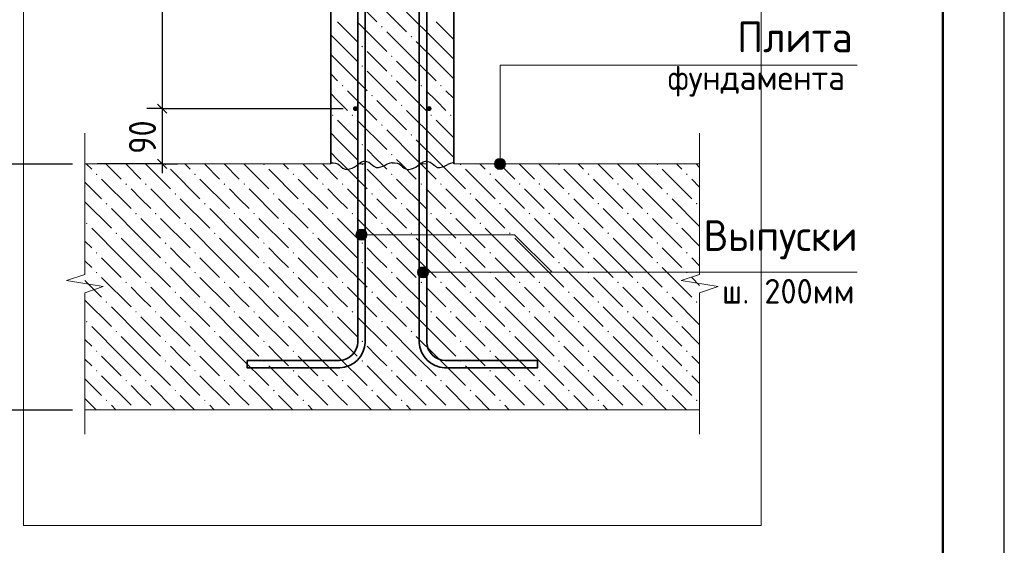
# Model space of a CAD drawing. Header units: millimetres. Extents: x 0 to 59400, y 0 to 42000.
# Tile 25 of 31: x 51392 to 59400, y 7964 to 12242. Entities that reach past the tile are written whole.
import ezdxf

# ---------------------------------------------------------------- set-up
doc = ezdxf.new("R2010")
doc.units = ezdxf.units.MM
for name, color, linetype, lineweight in [('Standard', 7, 'Continuous', 25), ('Выпуски арматуры Г-обр.', 52, 'Continuous', 25), ('ЖБ Стена верхний уровень', 7, 'Continuous', 35), ('Позиционная метка диаметр_ шаг', 7, 'Continuous', 13), ('Позиционная метка линия выноска', 7, 'Continuous', 13), ('Примечания', 7, 'Continuous', 13), ('Стена фоновая арматура У1', 7, 'Continuous', 18), ('Стена фоновая арматура Х1', 7, 'Continuous', 35), ('Фоновоя арматура Х1', 52, 'Continuous', 25)]:
    doc.layers.add(name, color=color, linetype=linetype, lineweight=lineweight)
doc.styles.add('ISOCPEUR', font='txt')

msp = doc.modelspace()

# ---------------------------------------------------------------- hatches: boundary and pattern name
at = {"layer": 'ЖБ Стена верхний уровень', "linetype": 'Continuous', "lineweight": 18, "transparency": 33554687}
for points in [[(54331.4, 12184.2), (54337.9, 12190.7), (54344.4, 12184.2), (54337.9, 12177.7)], [(54571.4, 12104.2), (54577.9, 12110.7), (54584.4, 12104.2), (54577.9, 12097.7)], [(54171.4, 12024.2), (54177.9, 12030.7), (54184.4, 12024.2), (54177.9, 12017.7)], [(54411.4, 11944.2), (54417.9, 11950.7), (54424.4, 11944.2), (54417.9, 11937.7)], [(54171.4, 11864.2), (54177.9, 11870.7), (54184.4, 11864.2), (54177.9, 11857.7)], [(54411.4, 11784.2), (54417.9, 11790.7), (54424.4, 11784.2), (54417.9, 11777.7)], [(54011.4, 11704.2), (54017.9, 11710.7), (54024.4, 11704.2), (54017.9, 11697.7)], [(54651.4, 11704.2), (54657.9, 11710.7), (54664.4, 11704.2), (54657.9, 11697.7)], [(54811.4, 11704.2), (54817.9, 11710.7), (54824.4, 11704.2), (54817.9, 11697.7)], [(54251.4, 11624.2), (54257.9, 11630.7), (54264.4, 11624.2), (54257.9, 11617.7)], [(54491.4, 11544.2), (54497.9, 11550.7), (54504.4, 11544.2), (54497.9, 11537.7)], [(53931.4, 11464.2), (53937.9, 11470.7), (53944.4, 11464.2), (53937.9, 11457.7)], [(54091.4, 11464.2), (54097.9, 11470.7), (54104.4, 11464.2), (54097.9, 11457.7)], [(54731.4, 11464.2), (54737.9, 11470.7), (54744.4, 11464.2), (54737.9, 11457.7)], [(54891.4, 11464.2), (54897.9, 11470.7), (54904.4, 11464.2), (54897.9, 11457.7)], [(54331.4, 11384.2), (54337.9, 11390.7), (54344.4, 11384.2), (54337.9, 11377.7)], [(54571.4, 11304.2), (54577.9, 11310.7), (54584.4, 11304.2), (54577.9, 11297.7)], [(54171.4, 11224.2), (54177.9, 11230.7), (54184.4, 11224.2), (54177.9, 11217.7)], [(54411.4, 11144.2), (54417.9, 11150.7), (54424.4, 11144.2), (54417.9, 11137.7)], [(54175.4, 11068.2), (54177.9, 11070.7), (54180.4, 11068.2)]]:
    msp.add_hatch(color=7, dxfattribs=at).paths.add_polyline_path(points, flags=16)
at = {"layer": 'Позиционная метка линия выноска', "linetype": 'Continuous', "lineweight": 13, "transparency": 33554687}
for points in [[(55253.4, 11068.2), (55343.4, 11068.2), (55337.1, 11090.7)], [(55253.4, 11068.2), (55337.1, 11090.7), (55259.7, 11090.7)], [(55259.7, 11045.7), (55343.4, 11068.2), (55253.4, 11068.2)], [(55259.7, 11090.7), (55337.1, 11090.7), (55320.9, 11106.9)], [(55259.7, 11090.7), (55320.9, 11106.9), (55275.9, 11106.9)], [(55259.7, 11045.7), (55337.1, 11045.7), (55343.4, 11068.2)], [(55275.9, 11106.9), (55320.9, 11106.9), (55298.4, 11113.2)], [(55275.9, 11029.5), (55337.1, 11045.7), (55259.7, 11045.7)], [(55275.9, 11029.5), (55320.9, 11029.5), (55337.1, 11045.7)], [(55320.9, 11029.5), (55275.9, 11029.5), (55298.4, 11023.2)], [(54133.5, 10469.4), (54133.5, 10514.4), (54127.2, 10491.9)], [(54133.5, 10514.4), (54149.7, 10453.2), (54149.7, 10530.6)], [(54133.5, 10514.4), (54133.5, 10469.4), (54149.7, 10453.2)], [(54149.7, 10530.6), (54172.2, 10446.9), (54172.2, 10536.9)], [(54149.7, 10530.6), (54149.7, 10453.2), (54172.2, 10446.9)], [(54172.2, 10536.9), (54172.2, 10446.9), (54194.7, 10453.2)], [(54172.2, 10536.9), (54194.7, 10453.2), (54194.7, 10530.6)], [(54194.7, 10530.6), (54194.7, 10453.2), (54210.9, 10469.4)], [(54194.7, 10530.6), (54210.9, 10469.4), (54210.9, 10514.4)], [(54210.9, 10514.4), (54210.9, 10469.4), (54217.2, 10491.9)], [(54633.5, 10164.1), (54633.5, 10209.1), (54627.2, 10186.6)], [(54633.5, 10209.1), (54649.7, 10147.9), (54649.7, 10225.3)], [(54633.5, 10209.1), (54633.5, 10164.1), (54649.7, 10147.9)], [(54649.7, 10225.3), (54672.2, 10141.6), (54672.2, 10231.6)], [(54649.7, 10225.3), (54649.7, 10147.9), (54672.2, 10141.6)], [(54672.2, 10231.6), (54672.2, 10141.6), (54694.7, 10147.9)], [(54672.2, 10231.6), (54694.7, 10147.9), (54694.7, 10225.3)], [(54694.7, 10225.3), (54694.7, 10147.9), (54710.9, 10164.1)], [(54694.7, 10225.3), (54710.9, 10164.1), (54710.9, 10209.1)], [(54710.9, 10209.1), (54710.9, 10164.1), (54717.2, 10186.6)]]:
    msp.add_hatch(color=7, dxfattribs=at).paths.add_polyline_path(points)
at = {"layer": 'Стена фоновая арматура У1', "linetype": 'Continuous', "lineweight": 13, "transparency": 33554687}
for points in [[(54142.2, 11518.2), (54140.6, 11525.9), (54136.3, 11532.4), (54129.8, 11536.7), (54122.2, 11538.2), (54114.5, 11536.7), (54108, 11532.4), (54103.7, 11525.9), (54102.2, 11518.2), (54103.7, 11510.6), (54108, 11504.1), (54114.5, 11499.8), (54122.2, 11498.2), (54129.8, 11499.8), (54136.3, 11504.1), (54140.6, 11510.6)], [(54742.2, 11518.2), (54740.6, 11525.9), (54736.3, 11532.4), (54729.8, 11536.7), (54722.2, 11538.2), (54714.5, 11536.7), (54708, 11532.4), (54703.7, 11525.9), (54702.2, 11518.2), (54703.7, 11510.6), (54708, 11504.1), (54714.5, 11499.8), (54722.2, 11498.2), (54729.8, 11499.8), (54736.3, 11504.1), (54740.6, 11510.6)]]:
    msp.add_hatch(color=7, dxfattribs=at).paths.add_polyline_path(points)
at = {"layer": 'Фоновоя арматура Х1', "linetype": 'Continuous', "lineweight": 18, "transparency": 33554687}
for points in [[(52571.4, 11064.2), (52575.4, 11068.2), (52580.4, 11068.2), (52584.4, 11064.2), (52577.9, 11057.7)], [(53371.4, 11064.2), (53375.4, 11068.2), (53380.4, 11068.2), (53384.4, 11064.2), (53377.9, 11057.7)], [(54171.4, 11064.2), (54175.4, 11068.2), (54180.4, 11068.2), (54184.4, 11064.2), (54177.9, 11057.7)], [(54971.4, 11064.2), (54975.4, 11068.2), (54980.4, 11068.2), (54984.4, 11064.2), (54977.9, 11057.7)], [(55771.4, 11064.2), (55775.4, 11068.2), (55780.4, 11068.2), (55784.4, 11064.2), (55777.9, 11057.7)], [(56571.4, 11064.2), (56575.4, 11068.2), (56580.4, 11068.2), (56584.4, 11064.2), (56577.9, 11057.7)], [(52011.4, 10984.2), (52017.9, 10990.7), (52024.4, 10984.2), (52017.9, 10977.7)], [(52811.4, 10984.2), (52817.9, 10990.7), (52824.4, 10984.2), (52817.9, 10977.7)], [(53611.4, 10984.2), (53617.9, 10990.7), (53624.4, 10984.2), (53617.9, 10977.7)], [(54411.4, 10984.2), (54417.9, 10990.7), (54424.4, 10984.2), (54417.9, 10977.7)], [(55211.4, 10984.2), (55217.9, 10990.7), (55224.4, 10984.2), (55217.9, 10977.7)], [(56011.4, 10984.2), (56017.9, 10990.7), (56024.4, 10984.2), (56017.9, 10977.7)], [(56811.4, 10984.2), (56817.9, 10990.7), (56824.4, 10984.2), (56817.9, 10977.7)], [(52251.4, 10904.2), (52257.9, 10910.7), (52264.4, 10904.2), (52257.9, 10897.7)], [(52411.4, 10904.2), (52417.9, 10910.7), (52424.4, 10904.2), (52417.9, 10897.7)], [(53051.4, 10904.2), (53057.9, 10910.7), (53064.4, 10904.2), (53057.9, 10897.7)], [(53211.4, 10904.2), (53217.9, 10910.7), (53224.4, 10904.2), (53217.9, 10897.7)], [(53851.4, 10904.2), (53857.9, 10910.7), (53864.4, 10904.2), (53857.9, 10897.7)], [(54011.4, 10904.2), (54017.9, 10910.7), (54024.4, 10904.2), (54017.9, 10897.7)], [(54651.4, 10904.2), (54657.9, 10910.7), (54664.4, 10904.2), (54657.9, 10897.7)], [(54811.4, 10904.2), (54817.9, 10910.7), (54824.4, 10904.2), (54817.9, 10897.7)], [(55451.4, 10904.2), (55457.9, 10910.7), (55464.4, 10904.2), (55457.9, 10897.7)], [(55611.4, 10904.2), (55617.9, 10910.7), (55624.4, 10904.2), (55617.9, 10897.7)], [(56251.4, 10904.2), (56257.9, 10910.7), (56264.4, 10904.2), (56257.9, 10897.7)], [(56411.4, 10904.2), (56417.9, 10910.7), (56424.4, 10904.2), (56417.9, 10897.7)], [(52651.4, 10824.2), (52657.9, 10830.7), (52664.4, 10824.2), (52657.9, 10817.7)], [(53451.4, 10824.2), (53457.9, 10830.7), (53464.4, 10824.2), (53457.9, 10817.7)], [(54251.4, 10824.2), (54257.9, 10830.7), (54264.4, 10824.2), (54257.9, 10817.7)], [(55051.4, 10824.2), (55057.9, 10830.7), (55064.4, 10824.2), (55057.9, 10817.7)], [(55851.4, 10824.2), (55857.9, 10830.7), (55864.4, 10824.2), (55857.9, 10817.7)], [(56651.4, 10824.2), (56657.9, 10830.7), (56664.4, 10824.2), (56657.9, 10817.7)], [(52091.4, 10744.2), (52097.9, 10750.7), (52104.4, 10744.2), (52097.9, 10737.7)], [(52891.4, 10744.2), (52897.9, 10750.7), (52904.4, 10744.2), (52897.9, 10737.7)], [(53691.4, 10744.2), (53697.9, 10750.7), (53704.4, 10744.2), (53697.9, 10737.7)], [(54491.4, 10744.2), (54497.9, 10750.7), (54504.4, 10744.2), (54497.9, 10737.7)], [(55291.4, 10744.2), (55297.9, 10750.7), (55304.4, 10744.2), (55297.9, 10737.7)], [(56091.4, 10744.2), (56097.9, 10750.7), (56104.4, 10744.2), (56097.9, 10737.7)], [(56891.4, 10744.2), (56897.9, 10750.7), (56904.4, 10744.2), (56897.9, 10737.7)], [(52331.4, 10664.2), (52337.9, 10670.7), (52344.4, 10664.2), (52337.9, 10657.7)], [(52491.4, 10664.2), (52497.9, 10670.7), (52504.4, 10664.2), (52497.9, 10657.7)], [(53131.4, 10664.2), (53137.9, 10670.7), (53144.4, 10664.2), (53137.9, 10657.7)], [(53291.4, 10664.2), (53297.9, 10670.7), (53304.4, 10664.2), (53297.9, 10657.7)], [(53931.4, 10664.2), (53937.9, 10670.7), (53944.4, 10664.2), (53937.9, 10657.7)], [(54091.4, 10664.2), (54097.9, 10670.7), (54104.4, 10664.2), (54097.9, 10657.7)], [(54731.4, 10664.2), (54737.9, 10670.7), (54744.4, 10664.2), (54737.9, 10657.7)], [(54891.4, 10664.2), (54897.9, 10670.7), (54904.4, 10664.2), (54897.9, 10657.7)], [(55531.4, 10664.2), (55537.9, 10670.7), (55544.4, 10664.2), (55537.9, 10657.7)], [(55691.4, 10664.2), (55697.9, 10670.7), (55704.4, 10664.2), (55697.9, 10657.7)], [(56331.4, 10664.2), (56337.9, 10670.7), (56344.4, 10664.2), (56337.9, 10657.7)], [(56491.4, 10664.2), (56497.9, 10670.7), (56504.4, 10664.2), (56497.9, 10657.7)], [(51931.4, 10584.2), (51937.9, 10590.7), (51944.4, 10584.2), (51937.9, 10577.7)], [(52731.4, 10584.2), (52737.9, 10590.7), (52744.4, 10584.2), (52737.9, 10577.7)], [(53531.4, 10584.2), (53537.9, 10590.7), (53544.4, 10584.2), (53537.9, 10577.7)], [(54331.4, 10584.2), (54337.9, 10590.7), (54344.4, 10584.2), (54337.9, 10577.7)], [(55131.4, 10584.2), (55137.9, 10590.7), (55144.4, 10584.2), (55137.9, 10577.7)], [(55931.4, 10584.2), (55937.9, 10590.7), (55944.4, 10584.2), (55937.9, 10577.7)], [(56731.4, 10584.2), (56737.9, 10590.7), (56744.4, 10584.2), (56737.9, 10577.7)], [(52171.4, 10504.2), (52177.9, 10510.7), (52184.4, 10504.2), (52177.9, 10497.7)], [(52971.4, 10504.2), (52977.9, 10510.7), (52984.4, 10504.2), (52977.9, 10497.7)], [(53771.4, 10504.2), (53777.9, 10510.7), (53784.4, 10504.2), (53777.9, 10497.7)], [(54571.4, 10504.2), (54577.9, 10510.7), (54584.4, 10504.2), (54577.9, 10497.7)], [(55371.4, 10504.2), (55377.9, 10510.7), (55384.4, 10504.2), (55377.9, 10497.7)], [(56171.4, 10504.2), (56177.9, 10510.7), (56184.4, 10504.2), (56177.9, 10497.7)], [(52571.4, 10424.2), (52577.9, 10430.7), (52584.4, 10424.2), (52577.9, 10417.7)], [(53371.4, 10424.2), (53377.9, 10430.7), (53384.4, 10424.2), (53377.9, 10417.7)], [(54171.4, 10424.2), (54177.9, 10430.7), (54184.4, 10424.2), (54177.9, 10417.7)], [(54971.4, 10424.2), (54977.9, 10430.7), (54984.4, 10424.2), (54977.9, 10417.7)], [(55771.4, 10424.2), (55777.9, 10430.7), (55784.4, 10424.2), (55777.9, 10417.7)], [(56571.4, 10424.2), (56577.9, 10430.7), (56584.4, 10424.2), (56577.9, 10417.7)], [(52011.4, 10344.2), (52017.9, 10350.7), (52024.4, 10344.2), (52017.9, 10337.7)], [(52811.4, 10344.2), (52817.9, 10350.7), (52824.4, 10344.2), (52817.9, 10337.7)], [(53611.4, 10344.2), (53617.9, 10350.7), (53624.4, 10344.2), (53617.9, 10337.7)], [(54411.4, 10344.2), (54417.9, 10350.7), (54424.4, 10344.2), (54417.9, 10337.7)], [(55211.4, 10344.2), (55217.9, 10350.7), (55224.4, 10344.2), (55217.9, 10337.7)], [(56011.4, 10344.2), (56017.9, 10350.7), (56024.4, 10344.2), (56017.9, 10337.7)], [(56811.4, 10344.2), (56817.9, 10350.7), (56824.4, 10344.2), (56817.9, 10337.7)], [(52571.4, 10264.2), (52577.9, 10270.7), (52584.4, 10264.2), (52577.9, 10257.7)], [(53371.4, 10264.2), (53377.9, 10270.7), (53384.4, 10264.2), (53377.9, 10257.7)], [(54171.4, 10264.2), (54177.9, 10270.7), (54184.4, 10264.2), (54177.9, 10257.7)], [(54971.4, 10264.2), (54977.9, 10270.7), (54984.4, 10264.2), (54977.9, 10257.7)], [(55771.4, 10264.2), (55777.9, 10270.7), (55784.4, 10264.2), (55777.9, 10257.7)], [(56571.4, 10264.2), (56577.9, 10270.7), (56584.4, 10264.2), (56577.9, 10257.7)], [(52011.4, 10184.2), (52017.9, 10190.7), (52024.4, 10184.2), (52017.9, 10177.7)], [(52811.4, 10184.2), (52817.9, 10190.7), (52824.4, 10184.2), (52817.9, 10177.7)], [(53611.4, 10184.2), (53617.9, 10190.7), (53624.4, 10184.2), (53617.9, 10177.7)], [(54411.4, 10184.2), (54417.9, 10190.7), (54424.4, 10184.2), (54417.9, 10177.7)], [(55211.4, 10184.2), (55217.9, 10190.7), (55224.4, 10184.2), (55217.9, 10177.7)], [(56011.4, 10184.2), (56017.9, 10190.7), (56024.4, 10184.2), (56017.9, 10177.7)], [(56811.4, 10184.2), (56817.9, 10190.7), (56824.4, 10184.2), (56817.9, 10177.7)], [(52251.4, 10104.2), (52257.9, 10110.7), (52264.4, 10104.2), (52257.9, 10097.7)], [(52411.4, 10104.2), (52417.9, 10110.7), (52424.4, 10104.2), (52417.9, 10097.7)], [(53051.4, 10104.2), (53057.9, 10110.7), (53064.4, 10104.2), (53057.9, 10097.7)], [(53211.4, 10104.2), (53217.9, 10110.7), (53224.4, 10104.2), (53217.9, 10097.7)], [(53851.4, 10104.2), (53857.9, 10110.7), (53864.4, 10104.2), (53857.9, 10097.7)], [(54011.4, 10104.2), (54017.9, 10110.7), (54024.4, 10104.2), (54017.9, 10097.7)], [(54651.4, 10104.2), (54657.9, 10110.7), (54664.4, 10104.2), (54657.9, 10097.7)], [(54811.4, 10104.2), (54817.9, 10110.7), (54824.4, 10104.2), (54817.9, 10097.7)], [(55451.4, 10104.2), (55457.9, 10110.7), (55464.4, 10104.2), (55457.9, 10097.7)], [(55611.4, 10104.2), (55617.9, 10110.7), (55624.4, 10104.2), (55617.9, 10097.7)], [(56251.4, 10104.2), (56257.9, 10110.7), (56264.4, 10104.2), (56257.9, 10097.7)], [(56411.4, 10104.2), (56417.9, 10110.7), (56424.4, 10104.2), (56417.9, 10097.7)], [(52651.4, 10024.2), (52657.9, 10030.7), (52664.4, 10024.2), (52657.9, 10017.7)], [(53451.4, 10024.2), (53457.9, 10030.7), (53464.4, 10024.2), (53457.9, 10017.7)], [(54251.4, 10024.2), (54257.9, 10030.7), (54264.4, 10024.2), (54257.9, 10017.7)], [(55051.4, 10024.2), (55057.9, 10030.7), (55064.4, 10024.2), (55057.9, 10017.7)], [(55851.4, 10024.2), (55857.9, 10030.7), (55864.4, 10024.2), (55857.9, 10017.7)], [(56651.4, 10024.2), (56657.9, 10030.7), (56664.4, 10024.2), (56657.9, 10017.7)], [(52091.4, 9944.2), (52097.9, 9950.7), (52104.4, 9944.2), (52097.9, 9937.7)], [(52891.4, 9944.2), (52897.9, 9950.7), (52904.4, 9944.2), (52897.9, 9937.7)], [(53691.4, 9944.2), (53697.9, 9950.7), (53704.4, 9944.2), (53697.9, 9937.7)], [(54491.4, 9944.2), (54497.9, 9950.7), (54504.4, 9944.2), (54497.9, 9937.7)], [(55291.4, 9944.2), (55297.9, 9950.7), (55304.4, 9944.2), (55297.9, 9937.7)], [(56091.4, 9944.2), (56097.9, 9950.7), (56104.4, 9944.2), (56097.9, 9937.7)], [(56891.4, 9944.2), (56897.9, 9950.7), (56904.4, 9944.2), (56897.9, 9937.7)], [(52331.4, 9864.2), (52337.9, 9870.7), (52344.4, 9864.2), (52337.9, 9857.7)], [(52491.4, 9864.2), (52497.9, 9870.7), (52504.4, 9864.2), (52497.9, 9857.7)], [(53131.4, 9864.2), (53137.9, 9870.7), (53144.4, 9864.2), (53137.9, 9857.7)], [(53291.4, 9864.2), (53297.9, 9870.7), (53304.4, 9864.2), (53297.9, 9857.7)], [(53931.4, 9864.2), (53937.9, 9870.7), (53944.4, 9864.2), (53937.9, 9857.7)], [(54091.4, 9864.2), (54097.9, 9870.7), (54104.4, 9864.2), (54097.9, 9857.7)], [(54731.4, 9864.2), (54737.9, 9870.7), (54744.4, 9864.2), (54737.9, 9857.7)], [(54891.4, 9864.2), (54897.9, 9870.7), (54904.4, 9864.2), (54897.9, 9857.7)], [(55531.4, 9864.2), (55537.9, 9870.7), (55544.4, 9864.2), (55537.9, 9857.7)], [(55691.4, 9864.2), (55697.9, 9870.7), (55704.4, 9864.2), (55697.9, 9857.7)], [(56331.4, 9864.2), (56337.9, 9870.7), (56344.4, 9864.2), (56337.9, 9857.7)], [(56491.4, 9864.2), (56497.9, 9870.7), (56504.4, 9864.2), (56497.9, 9857.7)], [(51931.4, 9784.2), (51937.9, 9790.7), (51944.4, 9784.2), (51937.9, 9777.7)], [(52731.4, 9784.2), (52737.9, 9790.7), (52744.4, 9784.2), (52737.9, 9777.7)], [(53531.4, 9784.2), (53537.9, 9790.7), (53544.4, 9784.2), (53537.9, 9777.7)], [(54331.4, 9784.2), (54337.9, 9790.7), (54344.4, 9784.2), (54337.9, 9777.7)], [(55131.4, 9784.2), (55137.9, 9790.7), (55144.4, 9784.2), (55137.9, 9777.7)], [(55931.4, 9784.2), (55937.9, 9790.7), (55944.4, 9784.2), (55937.9, 9777.7)], [(56731.4, 9784.2), (56737.9, 9790.7), (56744.4, 9784.2), (56737.9, 9777.7)], [(52171.4, 9704.2), (52177.9, 9710.7), (52184.4, 9704.2), (52177.9, 9697.7)], [(52971.4, 9704.2), (52977.9, 9710.7), (52984.4, 9704.2), (52977.9, 9697.7)], [(53771.4, 9704.2), (53777.9, 9710.7), (53784.4, 9704.2), (53777.9, 9697.7)], [(54571.4, 9704.2), (54577.9, 9710.7), (54584.4, 9704.2), (54577.9, 9697.7)], [(55371.4, 9704.2), (55377.9, 9710.7), (55384.4, 9704.2), (55377.9, 9697.7)], [(56171.4, 9704.2), (56177.9, 9710.7), (56184.4, 9704.2), (56177.9, 9697.7)], [(52571.4, 9624.2), (52577.9, 9630.7), (52584.4, 9624.2), (52577.9, 9617.7)], [(53371.4, 9624.2), (53377.9, 9630.7), (53384.4, 9624.2), (53377.9, 9617.7)], [(54171.4, 9624.2), (54177.9, 9630.7), (54184.4, 9624.2), (54177.9, 9617.7)], [(54971.4, 9624.2), (54977.9, 9630.7), (54984.4, 9624.2), (54977.9, 9617.7)], [(55771.4, 9624.2), (55777.9, 9630.7), (55784.4, 9624.2), (55777.9, 9617.7)], [(56571.4, 9624.2), (56577.9, 9630.7), (56584.4, 9624.2), (56577.9, 9617.7)], [(52011.4, 9544.2), (52017.9, 9550.7), (52024.4, 9544.2), (52017.9, 9537.7)], [(52811.4, 9544.2), (52817.9, 9550.7), (52824.4, 9544.2), (52817.9, 9537.7)], [(53611.4, 9544.2), (53617.9, 9550.7), (53624.4, 9544.2), (53617.9, 9537.7)], [(54411.4, 9544.2), (54417.9, 9550.7), (54424.4, 9544.2), (54417.9, 9537.7)], [(55211.4, 9544.2), (55217.9, 9550.7), (55224.4, 9544.2), (55217.9, 9537.7)], [(56011.4, 9544.2), (56017.9, 9550.7), (56024.4, 9544.2), (56017.9, 9537.7)], [(56811.4, 9544.2), (56817.9, 9550.7), (56824.4, 9544.2), (56817.9, 9537.7)], [(52571.4, 9464.2), (52577.9, 9470.7), (52584.4, 9464.2), (52577.9, 9457.7)], [(53371.4, 9464.2), (53377.9, 9470.7), (53384.4, 9464.2), (53377.9, 9457.7)], [(54171.4, 9464.2), (54177.9, 9470.7), (54184.4, 9464.2), (54177.9, 9457.7)], [(54971.4, 9464.2), (54977.9, 9470.7), (54984.4, 9464.2), (54977.9, 9457.7)], [(55771.4, 9464.2), (55777.9, 9470.7), (55784.4, 9464.2), (55777.9, 9457.7)], [(56571.4, 9464.2), (56577.9, 9470.7), (56584.4, 9464.2), (56577.9, 9457.7)], [(52011.4, 9384.2), (52017.9, 9390.7), (52024.4, 9384.2), (52017.9, 9377.7)], [(52811.4, 9384.2), (52817.9, 9390.7), (52824.4, 9384.2), (52817.9, 9377.7)], [(53611.4, 9384.2), (53617.9, 9390.7), (53624.4, 9384.2), (53617.9, 9377.7)], [(54411.4, 9384.2), (54417.9, 9390.7), (54424.4, 9384.2), (54417.9, 9377.7)], [(55211.4, 9384.2), (55217.9, 9390.7), (55224.4, 9384.2), (55217.9, 9377.7)], [(56011.4, 9384.2), (56017.9, 9390.7), (56024.4, 9384.2), (56017.9, 9377.7)], [(56811.4, 9384.2), (56817.9, 9390.7), (56824.4, 9384.2), (56817.9, 9377.7)], [(52251.4, 9304.2), (52257.9, 9310.7), (52264.4, 9304.2), (52257.9, 9297.7)], [(52411.4, 9304.2), (52417.9, 9310.7), (52424.4, 9304.2), (52417.9, 9297.7)], [(53051.4, 9304.2), (53057.9, 9310.7), (53064.4, 9304.2), (53057.9, 9297.7)], [(53211.4, 9304.2), (53217.9, 9310.7), (53224.4, 9304.2), (53217.9, 9297.7)], [(53851.4, 9304.2), (53857.9, 9310.7), (53864.4, 9304.2), (53857.9, 9297.7)], [(54011.4, 9304.2), (54017.9, 9310.7), (54024.4, 9304.2), (54017.9, 9297.7)], [(54651.4, 9304.2), (54657.9, 9310.7), (54664.4, 9304.2), (54657.9, 9297.7)], [(54811.4, 9304.2), (54817.9, 9310.7), (54824.4, 9304.2), (54817.9, 9297.7)], [(55451.4, 9304.2), (55457.9, 9310.7), (55464.4, 9304.2), (55457.9, 9297.7)], [(55611.4, 9304.2), (55617.9, 9310.7), (55624.4, 9304.2), (55617.9, 9297.7)], [(56251.4, 9304.2), (56257.9, 9310.7), (56264.4, 9304.2), (56257.9, 9297.7)], [(56411.4, 9304.2), (56417.9, 9310.7), (56424.4, 9304.2), (56417.9, 9297.7)], [(52651.4, 9224.2), (52657.9, 9230.7), (52664.4, 9224.2), (52657.9, 9217.7)], [(53451.4, 9224.2), (53457.9, 9230.7), (53464.4, 9224.2), (53457.9, 9217.7)], [(54251.4, 9224.2), (54257.9, 9230.7), (54264.4, 9224.2), (54257.9, 9217.7)], [(55051.4, 9224.2), (55057.9, 9230.7), (55064.4, 9224.2), (55057.9, 9217.7)], [(55851.4, 9224.2), (55857.9, 9230.7), (55864.4, 9224.2), (55857.9, 9217.7)], [(56651.4, 9224.2), (56657.9, 9230.7), (56664.4, 9224.2), (56657.9, 9217.7)], [(52091.4, 9144.2), (52097.9, 9150.7), (52104.4, 9144.2), (52097.9, 9137.7)], [(52891.4, 9144.2), (52897.9, 9150.7), (52904.4, 9144.2), (52897.9, 9137.7)], [(53691.4, 9144.2), (53697.9, 9150.7), (53704.4, 9144.2), (53697.9, 9137.7)], [(54491.4, 9144.2), (54497.9, 9150.7), (54504.4, 9144.2), (54497.9, 9137.7)], [(55291.4, 9144.2), (55297.9, 9150.7), (55304.4, 9144.2), (55297.9, 9137.7)], [(56091.4, 9144.2), (56097.9, 9150.7), (56104.4, 9144.2), (56097.9, 9137.7)], [(56891.4, 9144.2), (56897.9, 9150.7), (56904.4, 9144.2), (56897.9, 9137.7)], [(52335.4, 9068.2), (52337.9, 9070.7), (52340.4, 9068.2)], [(52495.4, 9068.2), (52497.9, 9070.7), (52500.4, 9068.2)], [(53135.4, 9068.2), (53137.9, 9070.7), (53140.4, 9068.2)], [(53295.4, 9068.2), (53297.9, 9070.7), (53300.4, 9068.2)], [(53935.4, 9068.2), (53937.9, 9070.7), (53940.4, 9068.2)], [(54095.4, 9068.2), (54097.9, 9070.7), (54100.4, 9068.2)], [(54735.4, 9068.2), (54737.9, 9070.7), (54740.4, 9068.2)], [(54895.4, 9068.2), (54897.9, 9070.7), (54900.4, 9068.2)], [(55535.4, 9068.2), (55537.9, 9070.7), (55540.4, 9068.2)], [(55695.4, 9068.2), (55697.9, 9070.7), (55700.4, 9068.2)], [(56335.4, 9068.2), (56337.9, 9070.7), (56340.4, 9068.2)], [(56495.4, 9068.2), (56497.9, 9070.7), (56500.4, 9068.2)]]:
    msp.add_hatch(color=7, dxfattribs=at).paths.add_polyline_path(points, flags=16)

# ---------------------------------------------------------------- linework, layer by layer
at = {"layer": 'Standard', "color": 254, "linetype": 'Continuous', "lineweight": 13, "true_color": 0xc4c4ff, "transparency": 33554687}
msp.add_line((51422.2, 29733.8), (51422.2, 8126.7), dxfattribs=at)
at = {"layer": 'Standard', "color": 7, "linetype": 'Continuous', "lineweight": -3, "transparency": 33554687}
for p, q in [((52550.5, 23518.2), (52550.5, 11518.2)), ((52550.5, 11518.2), (52425.5, 11518.2)), ((52550.5, 11518.2), (52675.5, 11518.2)), ((52550.5, 11518.2), (54022.2, 11518.2)), ((52550.5, 11518.2), (52550.5, 11068.2)), ((51236.8, 11068.2), (51822.2, 11068.2)), ((52550.5, 11068.2), (52022.2, 11068.2)), ((52550.5, 11068.2), (52425.5, 11068.2)), ((52550.5, 11068.2), (52675.5, 11068.2)), ((52550.5, 11068.2), (52550.5, 10993.2)), ((51236.8, 9068.2), (51822.2, 9068.2))]:
    msp.add_line(p, q, dxfattribs=at)
at = {"layer": 'Standard', "color": 7, "linetype": 'Continuous', "lineweight": 25, "transparency": 33554687}
for p, q in [((52513, 11555.7), (52588, 11480.7)), ((52513, 11105.7), (52588, 11030.7))]:
    msp.add_line(p, q, dxfattribs=at)
msp.add_lwpolyline([(0, 0), (59400, 0), (59400, 42000), (0, 42000), (0, 0)], close=True, dxfattribs=at)
at = {"layer": 'Standard', "color": 7, "linetype": 'Continuous', "lineweight": 50, "transparency": 33554687}
msp.add_lwpolyline([(2000, 41500), (58900, 41500), (58900, 500), (2000, 500), (2000, 41500)], close=True, dxfattribs=at)
at = {"layer": 'Standard', "color": 7, "linetype": 'Continuous', "lineweight": 25, "transparency": 33554687}
msp.add_lwpolyline([(58900, 41500), (2000, 41500), (2000, 500), (58900, 500), (58900, 41500)], dxfattribs=at)
at = {"layer": 'Standard', "color": 7, "linetype": 'Continuous', "lineweight": 13, "transparency": 33554687}
msp.add_lwpolyline([(58900, 29733.8), (17203.2, 29733.8), (17203.2, 3500), (58900, 3500), (58900, 29733.8)], dxfattribs=at)
at = {"layer": 'Standard', "color": 254, "linetype": 'Continuous', "lineweight": 13, "true_color": 0xc4c4ff, "transparency": 33554687}
msp.add_lwpolyline([(51422.2, 8126.7), (57422.2, 8126.7), (57422.2, 29733.8)], dxfattribs=at)
at = {"layer": 'Выпуски арматуры Г-обр.', "color": 7, "linetype": 'Continuous', "lineweight": 35, "transparency": 33554687}
for points in [[(54702.2, 16068.2), (54702.2, 9618.2), (54706.1, 9590), (54715.5, 9561.5), (54730.2, 9535.3), (54747.9, 9514), (54769.2, 9496.2), (54795.4, 9481.6), (54824, 9472.2), (54852.1, 9468.2), (55602.2, 9468.2), (55602.2, 9408.2), (54848, 9408.2), (54810.3, 9413.5), (54771.1, 9426.4), (54735, 9446.6), (54705.3, 9471.4), (54680.5, 9501.1), (54660.3, 9537.2), (54647.4, 9576.4), (54642.2, 9614.1), (54642.2, 16068.2), (54702.2, 16068.2)], [(54202.2, 14068.2), (54202.2, 9614.1), (54196.9, 9576.4), (54184, 9537.2), (54163.8, 9501.1), (54139, 9471.4), (54109.3, 9446.6), (54073.2, 9426.4), (54034, 9413.5), (53996.3, 9408.2), (53242.2, 9408.2), (53242.2, 9468.2), (53992.2, 9468.2), (54020.4, 9472.2), (54048.9, 9481.6), (54075.1, 9496.2), (54096.4, 9514), (54114.2, 9535.3), (54128.8, 9561.5), (54138.2, 9590), (54142.2, 9618.2), (54142.2, 14068.2), (54202.2, 14068.2)]]:
    msp.add_lwpolyline(points, dxfattribs=at)
at = {"layer": 'ЖБ Стена верхний уровень', "color": 7, "linetype": 'Continuous', "lineweight": 35, "transparency": 33554687}
for p, q in [((53922.2, 24668.2), (53922.2, 11068.2)), ((54922.2, 11068.2), (54922.2, 24668.2))]:
    msp.add_line(p, q, dxfattribs=at)
at = {"layer": 'ЖБ Стена верхний уровень', "color": 9, "linetype": 'Continuous', "lineweight": 18, "true_color": 0xc7c7c7, "transparency": 33554687}
for p, q in [((54057.9, 12464.2), (54297.9, 12224.2)), ((54297.9, 12384.2), (54537.9, 12144.2)), ((54777.9, 12064.2), (54537.9, 12304.2)), ((53977.9, 12224.2), (54137.9, 12064.2)), ((54137.9, 12224.2), (54377.9, 11984.2)), ((54777.9, 12224.2), (54922.2, 12079.9)), ((53977.9, 12064.2), (53922.2, 12119.9)), ((54617.9, 11904.2), (54377.9, 12144.2)), ((53977.9, 12064.2), (54137.9, 11904.2)), ((54617.9, 12064.2), (54777.9, 11904.2)), ((54777.9, 12064.2), (54922.2, 11919.9)), ((53922.2, 11959.9), (53977.9, 11904.2)), ((54297.9, 11904.2), (54217.9, 11984.2)), ((53977.9, 11904.2), (54217.9, 11664.2)), ((54377.9, 11824.2), (54297.9, 11904.2)), ((54457.9, 11904.2), (54617.9, 11744.2)), ((54617.9, 11904.2), (54777.9, 11744.2)), ((54777.9, 11904.2), (54922.2, 11759.9)), ((53922.2, 11799.9), (53977.9, 11744.2)), ((54217.9, 11824.2), (54457.9, 11584.2)), ((54457.9, 11744.2), (54697.9, 11504.2)), ((53977.9, 11584.2), (53922.2, 11639.9)), ((54057.9, 11664.2), (54297.9, 11424.2)), ((54777.9, 11584.2), (54697.9, 11664.2)), ((54857.9, 11664.2), (54922.2, 11599.9)), ((54057.9, 11504.2), (53977.9, 11584.2)), ((54297.9, 11584.2), (54537.9, 11344.2)), ((54857.9, 11504.2), (54777.9, 11584.2)), ((54777.9, 11264.2), (54537.9, 11504.2)), ((53977.9, 11424.2), (54137.9, 11264.2)), ((54137.9, 11424.2), (54377.9, 11184.2)), ((54777.9, 11424.2), (54922.2, 11279.9)), ((53977.9, 11264.2), (53922.2, 11319.9)), ((54617.9, 11104.2), (54377.9, 11344.2)), ((53977.9, 11264.2), (54137.9, 11104.2)), ((54617.9, 11264.2), (54777.9, 11104.2)), ((54777.9, 11264.2), (54922.2, 11119.9)), ((53922.2, 11159.9), (53977.9, 11104.2)), ((54297.9, 11104.2), (54217.9, 11184.2)), ((53977.9, 11104.2), (54013.9, 11068.2)), ((54333.9, 11068.2), (54297.9, 11104.2)), ((54457.9, 11104.2), (54493.9, 11068.2)), ((54617.9, 11104.2), (54653.9, 11068.2)), ((54777.9, 11104.2), (54813.9, 11068.2))]:
    msp.add_line(p, q, dxfattribs=at)
at = {"layer": 'Позиционная метка линия выноска', "color": 7, "linetype": 'Continuous', "lineweight": 13, "transparency": 33554687}
for p, q in [((55253.4, 11068.2), (55253.4, 11068.2)), ((55298.4, 11113.2), (55298.4, 11113.2)), ((55343.4, 11068.2), (55343.4, 11068.2)), ((55298.4, 11023.2), (55298.4, 11023.2)), ((54127.2, 10491.9), (54127.2, 10491.9)), ((54172.2, 10536.9), (54172.2, 10536.9)), ((54217.2, 10491.9), (54217.2, 10491.9)), ((54172.2, 10446.9), (54172.2, 10446.9)), ((54627.2, 10186.6), (54627.2, 10186.6)), ((54672.2, 10231.6), (54672.2, 10231.6)), ((54717.2, 10186.6), (54717.2, 10186.6)), ((54672.2, 10141.6), (54672.2, 10141.6))]:
    msp.add_line(p, q, dxfattribs=at)
for points in [[(55298.4, 11068.2), (55298.4, 11871.1), (58203, 11871.1)], [(54172.2, 10491.9), (55416.7, 10491.9), (55722, 10186.6)], [(54672.2, 10186.6), (55213.4, 10186.6), (58203, 10186.6)]]:
    msp.add_lwpolyline(points, dxfattribs=at)
for centre in [(55298.4, 11068.2), (54172.2, 10491.9), (54672.2, 10186.6)]:
    msp.add_circle(centre, 45, dxfattribs=at)
at = {"layer": 'Примечания', "color": 7, "linetype": 'Continuous', "lineweight": 13, "transparency": 33554687}
for p, q in [((51922.2, 11318.8), (51922.2, 10167.3)), ((56922.2, 11318.8), (56922.2, 10167.3)), ((51922.2, 10167.3), (51772.2, 10118.3)), ((51772.2, 10118.3), (52072.2, 10069.3)), ((56922.2, 10167.3), (56772.2, 10118.3)), ((56772.2, 10118.3), (57072.2, 10069.3)), ((52072.2, 10069.3), (51922.2, 10020.3)), ((51922.2, 10020.3), (51922.2, 8868.8)), ((57072.2, 10069.3), (56922.2, 10020.3)), ((56922.2, 10020.3), (56922.2, 8868.8)), ((51922.2, 8868.8), (51922.2, 8868.8)), ((56922.2, 8868.8), (56922.2, 8868.8))]:
    msp.add_line(p, q, dxfattribs=at)
at = {"layer": 'Примечания', "color": 7, "linetype": 'Continuous', "lineweight": 25, "transparency": 33554687}
msp.add_line((54922.2, 11077), (54922.2, 11077), dxfattribs=at)
for points in [[(53922.2, 11077), (53940.7, 11077.2), (53960.7, 11074.4), (53978.7, 11067.8), (53993.2, 11056.8), (54005.7, 11043.9), (54020.2, 11033), (54038.7, 11026.4), (54058.2, 11022.5), (54077.7, 11026.8), (54095.7, 11033.9), (54113.2, 11042), (54128.2, 11052.6), (54142.2, 11064.2), (54156.2, 11075.6), (54173.2, 11084.6), (54192.2, 11089.4), (54212.2, 11088.6), (54231.7, 11083.4), (54246.2, 11072.7), (54259.2, 11060.2), (54273.2, 11048.8), (54290.2, 11040.3), (54310.2, 11038.4), (54329.7, 11043.2), (54347.2, 11050.7), (54364.2, 11059.2), (54381.7, 11067.5), (54398.7, 11075.6), (54418.2, 11079.4), (54422.2, 11079.8)], [(54422.2, 11077), (54440.7, 11077.2), (54460.7, 11074.4), (54478.7, 11067.8), (54493.2, 11056.8), (54505.7, 11043.9), (54520.2, 11033), (54538.7, 11026.4), (54558.2, 11022.5), (54577.7, 11026.8), (54595.7, 11033.9), (54613.2, 11042), (54628.2, 11052.6), (54642.2, 11064.2), (54656.2, 11075.6), (54673.2, 11084.6), (54692.2, 11089.4), (54712.2, 11088.6), (54731.7, 11083.4), (54746.2, 11072.7), (54759.2, 11060.2), (54773.2, 11048.8), (54790.2, 11040.3), (54810.2, 11038.4), (54829.7, 11043.2), (54847.2, 11050.7), (54864.2, 11059.2), (54881.7, 11067.5), (54898.7, 11075.6), (54918.2, 11079.4), (54922.2, 11079.8)]]:
    msp.add_lwpolyline(points, dxfattribs=at)
at = {"layer": 'Стена фоновая арматура Х1', "color": 7, "linetype": 'Continuous', "lineweight": 18, "transparency": 33554687}
for points in [[(54642.2, 11068.2), (54642.2, 25249), (54638.4, 25276.1), (54629.3, 25303.6), (54615.2, 25328.8), (54598.1, 25349.2), (54577.7, 25366.3), (54552.5, 25380.4), (54525, 25389.5), (54497.9, 25393.2), (52142.2, 25393.2), (52142.2, 25453.2), (54502.1, 25453.2), (54538.7, 25448.2), (54576.8, 25435.6), (54611.9, 25415.9), (54640.7, 25391.8), (54664.9, 25362.9), (54684.5, 25327.9), (54697.1, 25289.8), (54702.2, 25253.2), (54702.2, 11068.2), (54642.2, 11068.2)], [(54142.2, 11068.2), (54142.2, 25253.2), (54147.3, 25289.8), (54159.8, 25327.9), (54179.5, 25362.9), (54203.6, 25391.8), (54232.5, 25415.9), (54267.5, 25435.6), (54305.6, 25448.2), (54342.2, 25453.2), (56702.2, 25453.2), (56702.2, 25393.2), (54346.4, 25393.2), (54319.3, 25389.5), (54291.8, 25380.4), (54266.6, 25366.3), (54246.2, 25349.2), (54229.1, 25328.8), (54215, 25303.6), (54205.9, 25276.1), (54202.2, 25249), (54202.2, 11068.2), (54142.2, 11068.2)]]:
    msp.add_lwpolyline(points, dxfattribs=at)
at = {"layer": 'Фоновоя арматура Х1', "color": 7, "linetype": 'Continuous', "lineweight": 13, "transparency": 33554687}
for p, q in [((53922.2, 11068.2), (51922.2, 11068.2)), ((56922.2, 11068.2), (54922.2, 11068.2)), ((51922.2, 9068.2), (56922.2, 9068.2))]:
    msp.add_line(p, q, dxfattribs=at)
at = {"layer": 'Фоновоя арматура Х1', "color": 252, "linetype": 'Continuous', "lineweight": 18, "true_color": 0x8f8f8f, "transparency": 33554687}
for p, q in [((51977.9, 11024.2), (51933.9, 11068.2)), ((52093.9, 11068.2), (52217.9, 10944.2)), ((52253.9, 11068.2), (52377.9, 10944.2)), ((52413.9, 11068.2), (52617.9, 10864.2)), ((52777.9, 11024.2), (52733.9, 11068.2)), ((52893.9, 11068.2), (53017.9, 10944.2)), ((53053.9, 11068.2), (53177.9, 10944.2)), ((53213.9, 11068.2), (53417.9, 10864.2)), ((53577.9, 11024.2), (53533.9, 11068.2)), ((53693.9, 11068.2), (53817.9, 10944.2)), ((53853.9, 11068.2), (53977.9, 10944.2)), ((54013.9, 11068.2), (54217.9, 10864.2)), ((54377.9, 11024.2), (54333.9, 11068.2)), ((54493.9, 11068.2), (54617.9, 10944.2)), ((54653.9, 11068.2), (54777.9, 10944.2)), ((54813.9, 11068.2), (55017.9, 10864.2)), ((55177.9, 11024.2), (55133.9, 11068.2)), ((55293.9, 11068.2), (55417.9, 10944.2)), ((55453.9, 11068.2), (55577.9, 10944.2)), ((55613.9, 11068.2), (55817.9, 10864.2)), ((55977.9, 11024.2), (55933.9, 11068.2)), ((56093.9, 11068.2), (56217.9, 10944.2)), ((56253.9, 11068.2), (56377.9, 10944.2)), ((56413.9, 11068.2), (56617.9, 10864.2)), ((56777.9, 11024.2), (56733.9, 11068.2)), ((56893.9, 11068.2), (56922.2, 11039.9)), ((52617.9, 11024.2), (52857.9, 10784.2)), ((53417.9, 11024.2), (53657.9, 10784.2)), ((54217.9, 11024.2), (54457.9, 10784.2)), ((55017.9, 11024.2), (55257.9, 10784.2)), ((55817.9, 11024.2), (56057.9, 10784.2)), ((56617.9, 11024.2), (56857.9, 10784.2)), ((51922.2, 10919.9), (52057.9, 10784.2)), ((52057.9, 10944.2), (52297.9, 10704.2)), ((52857.9, 10944.2), (53097.9, 10704.2)), ((53657.9, 10944.2), (53897.9, 10704.2)), ((54457.9, 10944.2), (54697.9, 10704.2)), ((55257.9, 10944.2), (55497.9, 10704.2)), ((56057.9, 10944.2), (56297.9, 10704.2)), ((56857.9, 10944.2), (56922.2, 10879.9)), ((52377.9, 10784.2), (52297.9, 10864.2)), ((52457.9, 10864.2), (52697.9, 10624.2)), ((53177.9, 10784.2), (53097.9, 10864.2)), ((53257.9, 10864.2), (53497.9, 10624.2)), ((53977.9, 10784.2), (53897.9, 10864.2)), ((54057.9, 10864.2), (54297.9, 10624.2)), ((54777.9, 10784.2), (54697.9, 10864.2)), ((54857.9, 10864.2), (55097.9, 10624.2)), ((55577.9, 10784.2), (55497.9, 10864.2)), ((55657.9, 10864.2), (55897.9, 10624.2)), ((56377.9, 10784.2), (56297.9, 10864.2)), ((56457.9, 10864.2), (56697.9, 10624.2)), ((51922.2, 10759.9), (52137.9, 10544.2)), ((52457.9, 10704.2), (52377.9, 10784.2)), ((52697.9, 10784.2), (52937.9, 10544.2)), ((53257.9, 10704.2), (53177.9, 10784.2)), ((53497.9, 10784.2), (53737.9, 10544.2)), ((54057.9, 10704.2), (53977.9, 10784.2)), ((54297.9, 10784.2), (54537.9, 10544.2)), ((54857.9, 10704.2), (54777.9, 10784.2)), ((55097.9, 10784.2), (55337.9, 10544.2)), ((55657.9, 10704.2), (55577.9, 10784.2)), ((55897.9, 10784.2), (56137.9, 10544.2)), ((56457.9, 10704.2), (56377.9, 10784.2)), ((56697.9, 10784.2), (56922.2, 10559.9)), ((52377.9, 10464.2), (52137.9, 10704.2)), ((53177.9, 10464.2), (52937.9, 10704.2)), ((53977.9, 10464.2), (53737.9, 10704.2)), ((54777.9, 10464.2), (54537.9, 10704.2)), ((55577.9, 10464.2), (55337.9, 10704.2)), ((56377.9, 10464.2), (56137.9, 10704.2)), ((52377.9, 10624.2), (52537.9, 10464.2)), ((52537.9, 10624.2), (52777.9, 10384.2)), ((53177.9, 10624.2), (53337.9, 10464.2)), ((53337.9, 10624.2), (53577.9, 10384.2)), ((53977.9, 10624.2), (54137.9, 10464.2)), ((54137.9, 10624.2), (54377.9, 10384.2)), ((54777.9, 10624.2), (54937.9, 10464.2)), ((54937.9, 10624.2), (55177.9, 10384.2)), ((55577.9, 10624.2), (55737.9, 10464.2)), ((55737.9, 10624.2), (55977.9, 10384.2)), ((56377.9, 10624.2), (56537.9, 10464.2)), ((56537.9, 10624.2), (56777.9, 10384.2)), ((52217.9, 10304.2), (51977.9, 10544.2)), ((53017.9, 10304.2), (52777.9, 10544.2)), ((53817.9, 10304.2), (53577.9, 10544.2)), ((54617.9, 10304.2), (54377.9, 10544.2)), ((55417.9, 10304.2), (55177.9, 10544.2)), ((56217.9, 10304.2), (55977.9, 10544.2)), ((56922.2, 10399.9), (56777.9, 10544.2)), ((51922.2, 10439.9), (51977.9, 10384.2)), ((52217.9, 10464.2), (52377.9, 10304.2)), ((52377.9, 10464.2), (52537.9, 10304.2)), ((53017.9, 10464.2), (53177.9, 10304.2)), ((53177.9, 10464.2), (53337.9, 10304.2)), ((53817.9, 10464.2), (53977.9, 10304.2)), ((53977.9, 10464.2), (54137.9, 10304.2)), ((54617.9, 10464.2), (54777.9, 10304.2)), ((54777.9, 10464.2), (54937.9, 10304.2)), ((55417.9, 10464.2), (55577.9, 10304.2)), ((55577.9, 10464.2), (55737.9, 10304.2)), ((56217.9, 10464.2), (56377.9, 10304.2)), ((56377.9, 10464.2), (56537.9, 10304.2)), ((52697.9, 10304.2), (52617.9, 10384.2)), ((53497.9, 10304.2), (53417.9, 10384.2)), ((54297.9, 10304.2), (54217.9, 10384.2)), ((55097.9, 10304.2), (55017.9, 10384.2)), ((55897.9, 10304.2), (55817.9, 10384.2)), ((56697.9, 10304.2), (56617.9, 10384.2)), ((51977.9, 10224.2), (51922.2, 10279.9)), ((52057.9, 10304.2), (52217.9, 10144.2)), ((52217.9, 10304.2), (52377.9, 10144.2)), ((52377.9, 10304.2), (52617.9, 10064.2)), ((52777.9, 10224.2), (52697.9, 10304.2)), ((52857.9, 10304.2), (53017.9, 10144.2)), ((53017.9, 10304.2), (53177.9, 10144.2)), ((53177.9, 10304.2), (53417.9, 10064.2)), ((53577.9, 10224.2), (53497.9, 10304.2)), ((53657.9, 10304.2), (53817.9, 10144.2)), ((53817.9, 10304.2), (53977.9, 10144.2)), ((53977.9, 10304.2), (54217.9, 10064.2)), ((54377.9, 10224.2), (54297.9, 10304.2)), ((54457.9, 10304.2), (54617.9, 10144.2)), ((54617.9, 10304.2), (54777.9, 10144.2)), ((54777.9, 10304.2), (55017.9, 10064.2)), ((55177.9, 10224.2), (55097.9, 10304.2)), ((55257.9, 10304.2), (55417.9, 10144.2)), ((55417.9, 10304.2), (55577.9, 10144.2)), ((55577.9, 10304.2), (55817.9, 10064.2)), ((55977.9, 10224.2), (55897.9, 10304.2)), ((56057.9, 10304.2), (56217.9, 10144.2)), ((56217.9, 10304.2), (56377.9, 10144.2)), ((56377.9, 10304.2), (56617.9, 10064.2)), ((56777.9, 10224.2), (56697.9, 10304.2)), ((56857.9, 10304.2), (56922.2, 10239.9)), ((52617.9, 10224.2), (52857.9, 9984.2)), ((53417.9, 10224.2), (53657.9, 9984.2)), ((54217.9, 10224.2), (54457.9, 9984.2)), ((55017.9, 10224.2), (55257.9, 9984.2)), ((55817.9, 10224.2), (56057.9, 9984.2)), ((56617.9, 10224.2), (56857.9, 9984.2)), ((51922.2, 10119.9), (52057.9, 9984.2)), ((52057.9, 10144.2), (52297.9, 9904.2)), ((52857.9, 10144.2), (53097.9, 9904.2)), ((53657.9, 10144.2), (53897.9, 9904.2)), ((54457.9, 10144.2), (54697.9, 9904.2)), ((55257.9, 10144.2), (55497.9, 9904.2)), ((56057.9, 10144.2), (56297.9, 9904.2)), ((56857.9, 10144.2), (56922.2, 10079.9)), ((52377.9, 9984.2), (52297.9, 10064.2)), ((52457.9, 10064.2), (52697.9, 9824.2)), ((53177.9, 9984.2), (53097.9, 10064.2)), ((53257.9, 10064.2), (53497.9, 9824.2)), ((53977.9, 9984.2), (53897.9, 10064.2)), ((54057.9, 10064.2), (54297.9, 9824.2)), ((54777.9, 9984.2), (54697.9, 10064.2)), ((54857.9, 10064.2), (55097.9, 9824.2)), ((55577.9, 9984.2), (55497.9, 10064.2)), ((55657.9, 10064.2), (55897.9, 9824.2)), ((56377.9, 9984.2), (56297.9, 10064.2)), ((56457.9, 10064.2), (56697.9, 9824.2)), ((51922.2, 9959.9), (52137.9, 9744.2)), ((52457.9, 9904.2), (52377.9, 9984.2)), ((52697.9, 9984.2), (52937.9, 9744.2)), ((53257.9, 9904.2), (53177.9, 9984.2)), ((53497.9, 9984.2), (53737.9, 9744.2)), ((54057.9, 9904.2), (53977.9, 9984.2)), ((54297.9, 9984.2), (54537.9, 9744.2)), ((54857.9, 9904.2), (54777.9, 9984.2)), ((55097.9, 9984.2), (55337.9, 9744.2)), ((55657.9, 9904.2), (55577.9, 9984.2)), ((55897.9, 9984.2), (56137.9, 9744.2)), ((56457.9, 9904.2), (56377.9, 9984.2)), ((56697.9, 9984.2), (56922.2, 9759.9)), ((52377.9, 9664.2), (52137.9, 9904.2)), ((53177.9, 9664.2), (52937.9, 9904.2)), ((53977.9, 9664.2), (53737.9, 9904.2)), ((54777.9, 9664.2), (54537.9, 9904.2)), ((55577.9, 9664.2), (55337.9, 9904.2)), ((56377.9, 9664.2), (56137.9, 9904.2)), ((52377.9, 9824.2), (52537.9, 9664.2)), ((52537.9, 9824.2), (52777.9, 9584.2)), ((53177.9, 9824.2), (53337.9, 9664.2)), ((53337.9, 9824.2), (53577.9, 9584.2)), ((53977.9, 9824.2), (54137.9, 9664.2)), ((54137.9, 9824.2), (54377.9, 9584.2)), ((54777.9, 9824.2), (54937.9, 9664.2)), ((54937.9, 9824.2), (55177.9, 9584.2)), ((55577.9, 9824.2), (55737.9, 9664.2)), ((55737.9, 9824.2), (55977.9, 9584.2)), ((56377.9, 9824.2), (56537.9, 9664.2)), ((56537.9, 9824.2), (56777.9, 9584.2)), ((52217.9, 9504.2), (51977.9, 9744.2)), ((53017.9, 9504.2), (52777.9, 9744.2)), ((53817.9, 9504.2), (53577.9, 9744.2)), ((54617.9, 9504.2), (54377.9, 9744.2)), ((55417.9, 9504.2), (55177.9, 9744.2)), ((56217.9, 9504.2), (55977.9, 9744.2)), ((56922.2, 9599.9), (56777.9, 9744.2)), ((51922.2, 9639.9), (51977.9, 9584.2)), ((52217.9, 9664.2), (52377.9, 9504.2)), ((52377.9, 9664.2), (52537.9, 9504.2)), ((53017.9, 9664.2), (53177.9, 9504.2)), ((53177.9, 9664.2), (53337.9, 9504.2)), ((53817.9, 9664.2), (53977.9, 9504.2)), ((53977.9, 9664.2), (54137.9, 9504.2)), ((54617.9, 9664.2), (54777.9, 9504.2)), ((54777.9, 9664.2), (54937.9, 9504.2)), ((55417.9, 9664.2), (55577.9, 9504.2)), ((55577.9, 9664.2), (55737.9, 9504.2)), ((56217.9, 9664.2), (56377.9, 9504.2)), ((56377.9, 9664.2), (56537.9, 9504.2)), ((52697.9, 9504.2), (52617.9, 9584.2)), ((53497.9, 9504.2), (53417.9, 9584.2)), ((54297.9, 9504.2), (54217.9, 9584.2)), ((55097.9, 9504.2), (55017.9, 9584.2)), ((55897.9, 9504.2), (55817.9, 9584.2)), ((56697.9, 9504.2), (56617.9, 9584.2)), ((51977.9, 9424.2), (51922.2, 9479.9)), ((52057.9, 9504.2), (52217.9, 9344.2)), ((52217.9, 9504.2), (52377.9, 9344.2)), ((52377.9, 9504.2), (52617.9, 9264.2)), ((52777.9, 9424.2), (52697.9, 9504.2)), ((52857.9, 9504.2), (53017.9, 9344.2)), ((53017.9, 9504.2), (53177.9, 9344.2)), ((53177.9, 9504.2), (53417.9, 9264.2)), ((53577.9, 9424.2), (53497.9, 9504.2)), ((53657.9, 9504.2), (53817.9, 9344.2)), ((53817.9, 9504.2), (53977.9, 9344.2)), ((53977.9, 9504.2), (54217.9, 9264.2)), ((54377.9, 9424.2), (54297.9, 9504.2)), ((54457.9, 9504.2), (54617.9, 9344.2)), ((54617.9, 9504.2), (54777.9, 9344.2)), ((54777.9, 9504.2), (55017.9, 9264.2)), ((55177.9, 9424.2), (55097.9, 9504.2)), ((55257.9, 9504.2), (55417.9, 9344.2)), ((55417.9, 9504.2), (55577.9, 9344.2)), ((55577.9, 9504.2), (55817.9, 9264.2)), ((55977.9, 9424.2), (55897.9, 9504.2)), ((56057.9, 9504.2), (56217.9, 9344.2)), ((56217.9, 9504.2), (56377.9, 9344.2)), ((56377.9, 9504.2), (56617.9, 9264.2)), ((56777.9, 9424.2), (56697.9, 9504.2)), ((56857.9, 9504.2), (56922.2, 9439.9)), ((52617.9, 9424.2), (52857.9, 9184.2)), ((53417.9, 9424.2), (53657.9, 9184.2)), ((54217.9, 9424.2), (54457.9, 9184.2)), ((55017.9, 9424.2), (55257.9, 9184.2)), ((55817.9, 9424.2), (56057.9, 9184.2)), ((56617.9, 9424.2), (56857.9, 9184.2)), ((51922.2, 9319.9), (52057.9, 9184.2)), ((52057.9, 9344.2), (52297.9, 9104.2)), ((52857.9, 9344.2), (53097.9, 9104.2)), ((53657.9, 9344.2), (53897.9, 9104.2)), ((54457.9, 9344.2), (54697.9, 9104.2)), ((55257.9, 9344.2), (55497.9, 9104.2)), ((56057.9, 9344.2), (56297.9, 9104.2)), ((56857.9, 9344.2), (56922.2, 9279.9)), ((52377.9, 9184.2), (52297.9, 9264.2)), ((52457.9, 9264.2), (52653.9, 9068.2)), ((53177.9, 9184.2), (53097.9, 9264.2)), ((53257.9, 9264.2), (53453.9, 9068.2)), ((53977.9, 9184.2), (53897.9, 9264.2)), ((54057.9, 9264.2), (54253.9, 9068.2)), ((54777.9, 9184.2), (54697.9, 9264.2)), ((54857.9, 9264.2), (55053.9, 9068.2)), ((55577.9, 9184.2), (55497.9, 9264.2)), ((55657.9, 9264.2), (55853.9, 9068.2)), ((56377.9, 9184.2), (56297.9, 9264.2)), ((56457.9, 9264.2), (56653.9, 9068.2)), ((51922.2, 9159.9), (52013.9, 9068.2)), ((52457.9, 9104.2), (52377.9, 9184.2)), ((52697.9, 9184.2), (52813.9, 9068.2)), ((53257.9, 9104.2), (53177.9, 9184.2)), ((53497.9, 9184.2), (53613.9, 9068.2)), ((54057.9, 9104.2), (53977.9, 9184.2)), ((54297.9, 9184.2), (54413.9, 9068.2)), ((54857.9, 9104.2), (54777.9, 9184.2)), ((55097.9, 9184.2), (55213.9, 9068.2)), ((55657.9, 9104.2), (55577.9, 9184.2)), ((55897.9, 9184.2), (56013.9, 9068.2)), ((56457.9, 9104.2), (56377.9, 9184.2)), ((56697.9, 9184.2), (56813.9, 9068.2)), ((52173.9, 9068.2), (52137.9, 9104.2)), ((52973.9, 9068.2), (52937.9, 9104.2)), ((53773.9, 9068.2), (53737.9, 9104.2)), ((54573.9, 9068.2), (54537.9, 9104.2)), ((55373.9, 9068.2), (55337.9, 9104.2)), ((56173.9, 9068.2), (56137.9, 9104.2))]:
    msp.add_line(p, q, dxfattribs=at)

# ---------------------------------------------------------------- texts
at = {"layer": 'Standard', "color": 7, "linetype": 'Continuous', "lineweight": 25, "transparency": 33554687, "insert": (52500.5, 11150.2), "char_height": 220, "width": 403.932, "attachment_point": 7, "rotation": 90, "style": 'ISOCPEUR'}
msp.add_mtext('\\W0.87;90', dxfattribs=at)
at = {"layer": 'Позиционная метка диаметр_ шаг', "color": 7, "linetype": 'Continuous', "lineweight": 25, "transparency": 33554687, "attachment_point": 7, "style": 'ISOCPEUR'}
for s, insert, char_height, width in [('\\W0.95;Плита', (57228, 11976.2), 250, 1093.334), ('\\W0.97;фундамента', (56661.4, 11616.2), 200, 1636.556), ('\\W0.96;Выпуски', (56953, 10291.7), 250, 1369.43), ('\\W0.96;ш. 200мм', (57103, 9931.7), 200, 1195.894)]:
    msp.add_mtext(s, dxfattribs=dict(at, insert=insert, char_height=char_height, width=width))

doc.saveas('drawing.dxf')
